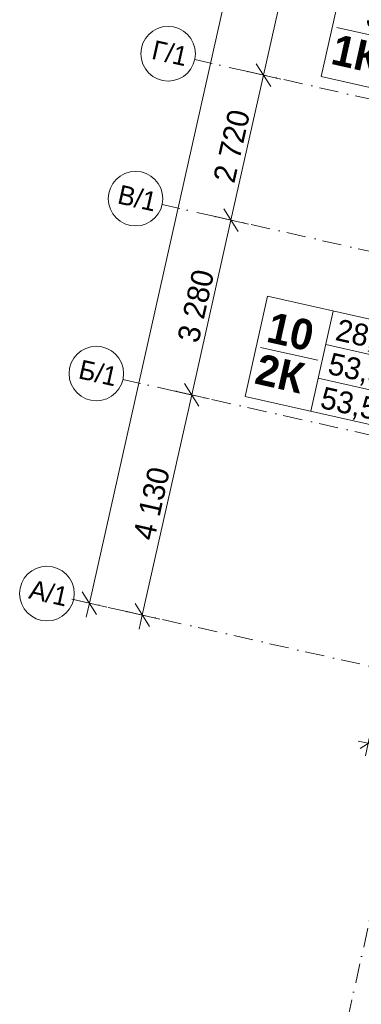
# Model space of a CAD drawing. Header units: millimetres. Extents: x -7213913 to -6930487, y 6129472 to 6354980.
# Tile 2 of 256: x -7213913 to -7207652, y 6154920 to 6172943. Entities that reach past the tile are written whole.
import ezdxf
from ezdxf.enums import TextEntityAlignment as Align

# ---------------------------------------------------------------- set-up
doc = ezdxf.new("R2010")
doc.units = ezdxf.units.MM
doc.header["$MEASUREMENT"] = 0
doc.linetypes.add('Штрихпунктирная', pattern=[670.277762, 352.777767, -176.388884, 0, -141.111112])
for name, color, linetype in [('S - квартира_маркер.АР', 7, 'Continuous'), ('АР-Чертеж-Оси_Осевые размеры.АР', 7, 'Continuous'), ('АР-Чертеж-Размеры.АР', 7, 'Continuous')]:
    doc.layers.add(name, color=color, linetype=linetype)
for name, color, linetype, lineweight in [('S - квартира_маркер.АР_Ном._пера__1', 7, 'Continuous', 0), ('АР-Чертеж-Оси_Осевые размеры.АР_Ном._пера__1', 7, 'Continuous', 0), ('АР-Чертеж-Оси_Осевые размеры.АР_Ном._пера__120', 7, 'Continuous', 0), ('АР-Чертеж-Размеры.АР_Ном._пера__1', 7, 'Continuous', 0)]:
    doc.layers.add(name, color=color, linetype=linetype, lineweight=lineweight)
doc.styles.add('РЎР“Р•РќР•Р\xa0Р\x98Р\xa0_РЎРўР\x98Р›Р¬_3', font='GOST_Common.ttf')
doc.styles.add('РЎР“Р•РќР•Р\xa0Р\x98Р\xa0_РЎРўР\x98Р›Р¬_5', font='GOTHIC.TTF')
doc.styles.add('РЎР“Р•РќР•Р\xa0Р\x98Р\xa0_РЎРўР\x98Р›Р¬_6', font='GOTHICB.TTF')
doc.styles.add('РЎР“Р•РќР•Р\xa0Р\x98Р\xa0_РЎРўР\x98Р›Р¬_7', font='isocpeur.ttf')
doc.dimstyles.new('СГЕНЕРИР_СТИЛЬ__1', dxfattribs={"dimtxt": 400, "dimasz": 332.5, "dimexe": 0.18, "dimexo": 0.0625, "dimgap": 0, "dimtad": 1, "dimdec": 0, "dimzin": 0, "dimdsep": 46, "dimtxsty": 'РЎР“Р•РќР•Р\xa0Р\x98Р\xa0_РЎРўР\x98Р›Р¬_5', "dimblk": 'ARROWHEAD_6', "dimblk1": 'ARROWHEAD_6', "dimblk2": 'ARROWHEAD_6', "dimcen": 0.09, "dimse1": 1, "dimse2": 1, "dimclrd": 7, "dimclre": 7, "dimclrt": 7, "dimazin": 0, "dimtfac": 1, "dimtdec": 4, "dimtmove": 0, "dimatfit": 3, "dimfxl": 1, "dimtolj": 1, "dimtzin": 0, "dimarcsym": 0})
doc.dimstyles.new('СГЕНЕРИР_СТИЛЬ__2', dxfattribs={"dimtxt": 400, "dimasz": 332.5, "dimexe": 0.18, "dimexo": 0.0625, "dimgap": 0, "dimtad": 1, "dimdec": 0, "dimzin": 0, "dimdsep": 46, "dimtxsty": 'РЎР“Р•РќР•Р\xa0Р\x98Р\xa0_РЎРўР\x98Р›Р¬_5', "dimblk": 'ARROWHEAD_6', "dimblk1": 'ARROWHEAD_6', "dimblk2": 'ARROWHEAD_6', "dimcen": 0.09, "dimse1": 1, "dimse2": 1, "dimclrd": 7, "dimclre": 7, "dimclrt": 7, "dimazin": 0, "dimtfac": 1, "dimtdec": 4, "dimtmove": 2, "dimatfit": 3, "dimfxl": 1, "dimtolj": 1, "dimtzin": 0, "dimarcsym": 0})
doc.dimstyles.new('СГЕНЕРИР_СТИЛЬ__5', dxfattribs={"dimtxt": 200, "dimasz": 237.5, "dimexe": 0.18, "dimexo": 0.0625, "dimgap": 0, "dimtad": 1, "dimdec": 0, "dimzin": 0, "dimdsep": 46, "dimtxsty": 'РЎР“Р•РќР•Р\xa0Р\x98Р\xa0_РЎРўР\x98Р›Р¬_3', "dimblk": 'ARROWHEAD_6', "dimblk1": 'ARROWHEAD_6', "dimblk2": 'ARROWHEAD_6', "dimcen": 0.09, "dimse1": 1, "dimse2": 1, "dimclrd": 7, "dimclre": 7, "dimclrt": 7, "dimazin": 0, "dimtfac": 1, "dimtdec": 4, "dimtmove": 0, "dimatfit": 3, "dimfxl": 1, "dimtolj": 1, "dimtzin": 0, "dimarcsym": 0})

# ---------------------------------------------------------------- blocks, each defined once
blk = doc.blocks.new('labelLabPP_FlatE34FrameRed3d[143]_1', base_point=(-7208024, 6173158))
at = {"layer": 'S - квартира_маркер.АР_Ном._пера__1', "color": 7, "linetype": 'Continuous', "lineweight": 0}
for p, q in [((-7207976, 6173739), (-7208388, 6171903)), ((-7207976, 6173739), (-7205300, 6173138)), ((-7206771, 6173468), (-7207184, 6171633)), ((-7205300, 6173138), (-7205712, 6171302)), ((-7208104, 6172803), (-7207055, 6172568)), ((-7206909, 6172853), (-7205438, 6172523)), ((-7207048, 6172238), (-7205576, 6171908)), ((-7208388, 6171903), (-7205712, 6171302))]:
    blk.add_line(p, q, dxfattribs=at)
at = {"layer": 'S - квартира_маркер.АР_Ном._пера__1', "color": 7, "lineweight": 0}
for tag, height, style, p in [('TS_FLATNUMBER', 560, 'РЎР“Р•РќР•Р\xa0Р\x98Р\xa0_РЎРўР\x98Р›Р¬_6', (-7206942, 6172957)), ('TS_LIVING_ROOM_AREA', 400, 'РЎР“Р•РќР•Р\xa0Р\x98Р\xa0_РЎРўР\x98Р›Р¬_5', (-7205401, 6172843)), ('TS_POSTFIXNUMROOMS', 560, 'РЎР“Р•РќР•Р\xa0Р\x98Р\xa0_РЎРўР\x98Р›Р¬_6', (-7207117, 6172176)), ('TS_WITHOUTBALK', 400, 'РЎР“Р•РќР•Р\xa0Р\x98Р\xa0_РЎРўР\x98Р›Р¬_5', (-7205540, 6172225)), ('TS_ALLSQUARE', 400, 'РЎР“Р•РќР•Р\xa0Р\x98Р\xa0_РЎРўР\x98Р›Р¬_5', (-7205680, 6171601))]:
    blk.add_attdef(tag, text='', height=height, rotation=347.3417, dxfattribs=dict(at, style=style)).set_placement(p, align=Align.MIDDLE_RIGHT)
blk = doc.blocks.new('labelLabPP_FlatE34FrameRed3d[144]_1', base_point=(-7209421, 6167301))
at = {"layer": 'S - квартира_маркер.АР_Ном._пера__1', "color": 7, "linetype": 'Continuous', "lineweight": 0}
for p, q in [((-7209372, 6167881), (-7209784, 6166046)), ((-7209372, 6167881), (-7206696, 6167280)), ((-7208168, 6167611), (-7208580, 6165775)), ((-7206696, 6167280), (-7207109, 6165445)), ((-7208306, 6166996), (-7206835, 6166665)), ((-7209500, 6166946), (-7208452, 6166710)), ((-7208444, 6166381), (-7206973, 6166050)), ((-7209784, 6166046), (-7207109, 6165445))]:
    blk.add_line(p, q, dxfattribs=at)
at = {"layer": 'S - квартира_маркер.АР_Ном._пера__1', "color": 7, "lineweight": 0}
for tag, height, style, p in [('TS_FLATNUMBER', 560, 'РЎР“Р•РќР•Р\xa0Р\x98Р\xa0_РЎРўР\x98Р›Р¬_6', (-7208338, 6167099)), ('TS_POSTFIXNUMROOMS', 560, 'РЎР“Р•РќР•Р\xa0Р\x98Р\xa0_РЎРўР\x98Р›Р¬_6', (-7208514, 6166326)), ('TS_LIVING_ROOM_AREA', 400, 'РЎР“Р•РќР•Р\xa0Р\x98Р\xa0_РЎРўР\x98Р›Р¬_5', (-7206798, 6166985)), ('TS_WITHOUTBALK', 400, 'РЎР“Р•РќР•Р\xa0Р\x98Р\xa0_РЎРўР\x98Р›Р¬_5', (-7206937, 6166367)), ('TS_ALLSQUARE', 400, 'РЎР“Р•РќР•Р\xa0Р\x98Р\xa0_РЎРўР\x98Р›Р¬_5', (-7207077, 6165743))]:
    blk.add_attdef(tag, text='', height=height, rotation=347.3417, dxfattribs=dict(at, style=style)).set_placement(p, align=Align.MIDDLE_RIGHT)
blk = doc.blocks.new('Стандартный Маркер Сетки[159]_1', base_point=(-7196882, 6203729))
at = {"layer": 'АР-Чертеж-Оси_Осевые размеры.АР_Ном._пера__120', "color": 7, "linetype": 'Штрихпунктирная', "lineweight": 0}
blk.add_line((-7197101, 6202753), (-7211873, 6136981), dxfattribs=at)
at = {"layer": 'АР-Чертеж-Оси_Осевые размеры.АР_Ном._пера__120', "color": 7, "lineweight": 0, "style": 'РЎР“Р•РќР•Р\xa0Р\x98Р\xa0_РЎРўР\x98Р›Р¬_7'}
blk.add_attdef('AC_MarkerText_1', text='', height=350, rotation=347.3417, dxfattribs=at).set_placement((-7212163, 6135688), align=Align.TOP_CENTER)
blk = doc.blocks.new('*D865', base_point=(-6566190, 6562678))
at = {"layer": 'АР-Чертеж-Оси_Осевые размеры.АР_Ном._пера__1', "color": 7, "linetype": 'Continuous', "lineweight": 0, "transparency": 16777216}
for p, q in [((-7210760, 6166075), (-7210041, 6169275)), ((-7210892, 6166284), (-7210628, 6165866)), ((-7210440, 6166003), (-7211080, 6166147)), ((-7211665, 6162045), (-7210760, 6166075)), ((-7211797, 6162254), (-7211533, 6161836)), ((-7211345, 6161973), (-7211985, 6162117)), ((-7211723, 6161789), (-7211665, 6162045))]:
    blk.add_line(p, q, dxfattribs=at)
at = {"layer": 'АР-Чертеж-Оси_Осевые размеры.АР_Ном._пера__1', "color": 7, "lineweight": 0, "transparency": 16777216, "insert": (-7211445, 6163390), "char_height": 400, "attachment_point": 7, "rotation": 77.3417, "style": 'РЎР“Р•РќР•Р\xa0Р\x98Р\xa0_РЎРўР\x98Р›Р¬_5'}
blk.add_mtext('\\A1;{\\pql;\\fCentury Gothic|b0|i0|c204|p0;\\W1.000000;4\xa0130}', dxfattribs=at)
blk = doc.blocks.new('ARROWHEAD_6')
at = {"color": 0, "linetype": 'Continuous', "lineweight": 0}
for p, q in [((0, 0), (-1, 0)), ((-0.5, -0.5), (0.5, 0.5))]:
    blk.add_line(p, q, dxfattribs=at)
blk = doc.blocks.new('*D867', base_point=(-6566190, 6562678))
at = {"layer": 'АР-Чертеж-Оси_Осевые размеры.АР_Ном._пера__1', "color": 7, "linetype": 'Continuous', "lineweight": 0, "transparency": 16777216}
for p, q in [((-7210041, 6169275), (-7209445, 6171929)), ((-7209721, 6169203), (-7210361, 6169347)), ((-7210174, 6169484), (-7209909, 6169066)), ((-7210760, 6166075), (-7210041, 6169275)), ((-7210892, 6166284), (-7210628, 6165866))]:
    blk.add_line(p, q, dxfattribs=at)
at = {"layer": 'АР-Чертеж-Оси_Осевые размеры.АР_Ном._пера__1', "color": 7, "lineweight": 0, "transparency": 16777216, "insert": (-7210633, 6167005), "char_height": 400, "attachment_point": 7, "rotation": 77.3417, "style": 'РЎР“Р•РќР•Р\xa0Р\x98Р\xa0_РЎРўР\x98Р›Р¬_5'}
blk.add_mtext('\\A1;{\\pql;\\fCentury Gothic|b0|i0|c204|p0;\\W1.000000;3\xa0280}', dxfattribs=at)
blk = doc.blocks.new('*D868', base_point=(-6566190, 6562678))
at = {"layer": 'АР-Чертеж-Оси_Осевые размеры.АР_Ном._пера__1', "color": 7, "linetype": 'Continuous', "lineweight": 0, "transparency": 16777216}
for p, q in [((-7209578, 6172138), (-7209313, 6171720)), ((-7210041, 6169275), (-7209445, 6171929)), ((-7209125, 6171857), (-7209765, 6172001)), ((-7210174, 6169484), (-7209909, 6169066))]:
    blk.add_line(p, q, dxfattribs=at)
at = {"layer": 'АР-Чертеж-Оси_Осевые размеры.АР_Ном._пера__1', "color": 7, "lineweight": 0, "transparency": 16777216, "insert": (-7209976, 6169932), "char_height": 400, "attachment_point": 7, "rotation": 77.3417, "style": 'РЎР“Р•РќР•Р\xa0Р\x98Р\xa0_РЎРўР\x98Р›Р¬_5'}
blk.add_mtext('\\A1;{\\pql;\\fCentury Gothic|b0|i0|c204|p0;\\W1.000000;2\xa0720}', dxfattribs=at)
blk = doc.blocks.new('*D869', base_point=(-6566190, 6562678))
at = {"layer": 'АР-Чертеж-Оси_Осевые размеры.АР_Ном._пера__1', "color": 7, "linetype": 'Continuous', "lineweight": 0, "transparency": 16777216}
for p, q in [((-7208623, 6175588), (-7207900, 6178808)), ((-7208303, 6175516), (-7208944, 6175660)), ((-7208756, 6175797), (-7208491, 6175379)), ((-7209445, 6171929), (-7208623, 6175588)), ((-7209578, 6172138), (-7209313, 6171720)), ((-7210041, 6169275), (-7209445, 6171929)), ((-7209125, 6171857), (-7209765, 6172001))]:
    blk.add_line(p, q, dxfattribs=at)
at = {"layer": 'АР-Чертеж-Оси_Осевые размеры.АР_Ном._пера__1', "color": 7, "lineweight": 0, "transparency": 16777216, "insert": (-7209267, 6173088), "char_height": 400, "attachment_point": 7, "rotation": 77.3417, "style": 'РЎР“Р•РќР•Р\xa0Р\x98Р\xa0_РЎРўР\x98Р›Р¬_5'}
blk.add_mtext('\\A1;{\\pql;\\fCentury Gothic|b0|i0|c204|p0;\\W1.000000;3\xa0750}', dxfattribs=at)
blk = doc.blocks.new('*D877', base_point=(-6566190, 6562678))
at = {"layer": 'АР-Чертеж-Оси_Осевые размеры.АР_Ном._пера__1', "color": 7, "linetype": 'Continuous', "lineweight": 0, "transparency": 16777216}
for p, q in [((-7202989, 6205216), (-7203047, 6204960)), ((-7203367, 6205031), (-7202727, 6204888)), ((-7202915, 6204750), (-7203179, 6205169)), ((-7203047, 6204960), (-7212636, 6162263)), ((-7212956, 6162335), (-7212316, 6162191)), ((-7212769, 6162472), (-7212504, 6162054)), ((-7212636, 6162263), (-7212694, 6162007))]:
    blk.add_line(p, q, dxfattribs=at)
at = {"layer": 'АР-Чертеж-Оси_Осевые размеры.АР_Ном._пера__1', "color": 7, "lineweight": 0, "transparency": 16777216, "insert": (-7207709, 6184565), "char_height": 400, "attachment_point": 7, "rotation": 77.3417, "style": 'РЎР“Р•РќР•Р\xa0Р\x98Р\xa0_РЎРўР\x98Р›Р¬_5'}
blk.add_mtext('\\A1;{\\pql;\\fCentury Gothic|b0|i0|c204|p0;\\W1.000000;43\xa0760}', dxfattribs=at)
blk = doc.blocks.new('*D910', base_point=(-6566190, 6562678))
at = {"layer": 'АР-Чертеж-Размеры.АР_Ном._пера__1', "color": 7, "linetype": 'Continuous', "lineweight": 0, "transparency": 16777216}
for p, q in [((-7207377, 6159792), (-7207676, 6159603)), ((-7207578, 6159469), (-7207475, 6159926)), ((-7207710, 6159739), (-7207527, 6159698)), ((-7207527, 6159698), (-7206229, 6159406)), ((-7206280, 6159178), (-7206178, 6159635)), ((-7206378, 6159312), (-7206080, 6159501)), ((-7206229, 6159406), (-7206046, 6159365))]:
    blk.add_line(p, q, dxfattribs=at)
at = {"layer": 'АР-Чертеж-Размеры.АР_Ном._пера__1', "color": 7, "lineweight": 0, "transparency": 16777216, "insert": (-7207160, 6159656), "char_height": 200, "attachment_point": 7, "rotation": 347.3417, "style": 'РЎР“Р•РќР•Р\xa0Р\x98Р\xa0_РЎРўР\x98Р›Р¬_3'}
blk.add_mtext('\\A1;{\\pql;\\fGOST Common|b0|i0|c204|p0;\\W1.000000;1\xa0330}', dxfattribs=at)
blk = doc.blocks.new('Стандартный Маркер Сетки[166]_1', base_point=(-7211301, 6169558))
at = {"layer": 'АР-Чертеж-Оси_Осевые размеры.АР_Ном._пера__120', "color": 7, "linetype": 'Штрихпунктирная', "lineweight": 0}
for q in [(-7211301, 6169558), (-7186225, 6163926), (-7210325, 6169339)]:
    blk.add_line((-7210325, 6169339), q, dxfattribs=at)
at = {"layer": 'АР-Чертеж-Оси_Осевые размеры.АР_Ном._пера__120', "color": 7, "linetype": 'Continuous', "lineweight": 0}
blk.add_circle((-7211789, 6169667), 500, dxfattribs=at)
at = {"layer": 'АР-Чертеж-Оси_Осевые размеры.АР_Ном._пера__120', "color": 7, "linetype": 'Штрихпунктирная', "lineweight": 0}
blk.add_point((-7210325, 6169339), dxfattribs=at)
at = {"layer": 'АР-Чертеж-Оси_Осевые размеры.АР_Ном._пера__120', "color": 7, "lineweight": 0, "style": 'РЎР“Р•РќР•Р\xa0Р\x98Р\xa0_РЎРўР\x98Р›Р¬_5'}
blk.add_attdef('AC_MarkerText_1', text='', height=350, rotation=347.3417, dxfattribs=at).set_placement((-7211719, 6169849), align=Align.TOP_CENTER)
blk = doc.blocks.new('Стандартный Маркер Сетки[168]_1', base_point=(-7210705, 6172212))
at = {"layer": 'АР-Чертеж-Оси_Осевые размеры.АР_Ном._пера__120', "color": 7, "linetype": 'Штрихпунктирная', "lineweight": 0}
for q in [(-7210705, 6172212), (-7185629, 6166580), (-7209729, 6171993)]:
    blk.add_line((-7209729, 6171993), q, dxfattribs=at)
at = {"layer": 'АР-Чертеж-Оси_Осевые размеры.АР_Ном._пера__120', "color": 7, "linetype": 'Continuous', "lineweight": 0}
blk.add_circle((-7211193, 6172321), 500, dxfattribs=at)
at = {"layer": 'АР-Чертеж-Оси_Осевые размеры.АР_Ном._пера__120', "color": 7, "linetype": 'Штрихпунктирная', "lineweight": 0}
blk.add_point((-7209729, 6171993), dxfattribs=at)
at = {"layer": 'АР-Чертеж-Оси_Осевые размеры.АР_Ном._пера__120', "color": 7, "lineweight": 0, "style": 'РЎР“Р•РќР•Р\xa0Р\x98Р\xa0_РЎРўР\x98Р›Р¬_5'}
blk.add_attdef('AC_MarkerText_1', text='', height=350, rotation=347.3417, dxfattribs=at).set_placement((-7211123, 6172502), align=Align.TOP_CENTER)
blk = doc.blocks.new('Стандартный Маркер Сетки[171]_1', base_point=(-7212925, 6162328))
at = {"layer": 'АР-Чертеж-Оси_Осевые размеры.АР_Ном._пера__120', "color": 7, "linetype": 'Штрихпунктирная', "lineweight": 0}
for q in [(-7212925, 6162328), (-7187849, 6156696), (-7211949, 6162109)]:
    blk.add_line((-7211949, 6162109), q, dxfattribs=at)
at = {"layer": 'АР-Чертеж-Оси_Осевые размеры.АР_Ном._пера__120', "color": 7, "linetype": 'Continuous', "lineweight": 0}
blk.add_circle((-7213413, 6162438), 500, dxfattribs=at)
at = {"layer": 'АР-Чертеж-Оси_Осевые размеры.АР_Ном._пера__120', "color": 7, "linetype": 'Штрихпунктирная', "lineweight": 0}
blk.add_point((-7211949, 6162109), dxfattribs=at)
at = {"layer": 'АР-Чертеж-Оси_Осевые размеры.АР_Ном._пера__120', "color": 7, "lineweight": 0, "style": 'РЎР“Р•РќР•Р\xa0Р\x98Р\xa0_РЎРўР\x98Р›Р¬_5'}
blk.add_attdef('AC_MarkerText_1', text='', height=350, rotation=347.3417, dxfattribs=at).set_placement((-7213343, 6162619), align=Align.TOP_CENTER)
blk = doc.blocks.new('Стандартный Маркер Сетки[172]_1', base_point=(-7212020, 6166358))
at = {"layer": 'АР-Чертеж-Оси_Осевые размеры.АР_Ном._пера__120', "color": 7, "linetype": 'Штрихпунктирная', "lineweight": 0}
for q in [(-7212020, 6166358), (-7186944, 6160726)]:
    blk.add_line((-7211044, 6166138), q, dxfattribs=at)
at = {"layer": 'АР-Чертеж-Оси_Осевые размеры.АР_Ном._пера__120', "color": 7, "linetype": 'Continuous', "lineweight": 0}
blk.add_circle((-7212508, 6166467), 500, dxfattribs=at)
at = {"layer": 'АР-Чертеж-Оси_Осевые размеры.АР_Ном._пера__120', "color": 7, "linetype": 'Штрихпунктирная', "lineweight": 0}
blk.add_point((-7211044, 6166138), dxfattribs=at)
blk.add_point((-7211044, 6166138), dxfattribs=at)
at = {"layer": 'АР-Чертеж-Оси_Осевые размеры.АР_Ном._пера__120', "color": 7, "lineweight": 0, "style": 'РЎР“Р•РќР•Р\xa0Р\x98Р\xa0_РЎРўР\x98Р›Р¬_5'}
blk.add_attdef('AC_MarkerText_1', text='', height=350, rotation=347.3417, dxfattribs=at).set_placement((-7212438, 6166648), align=Align.TOP_CENTER)
blk = doc.blocks.new('Стандартный Маркер Сетки[208]_1', base_point=(-7212925, 6162328))
at = {"layer": 'АР-Чертеж-Оси_Осевые размеры.АР_Ном._пера__120', "color": 7, "linetype": 'Штрихпунктирная', "lineweight": 0}
for q in [(-7212925, 6162328), (-7187849, 6156696), (-7211949, 6162109)]:
    blk.add_line((-7211949, 6162109), q, dxfattribs=at)
at = {"layer": 'АР-Чертеж-Оси_Осевые размеры.АР_Ном._пера__120', "color": 7, "linetype": 'Continuous', "lineweight": 0}
blk.add_circle((-7213413, 6162438), 500, dxfattribs=at)
at = {"layer": 'АР-Чертеж-Оси_Осевые размеры.АР_Ном._пера__120', "color": 7, "linetype": 'Штрихпунктирная', "lineweight": 0}
blk.add_point((-7211949, 6162109), dxfattribs=at)
at = {"layer": 'АР-Чертеж-Оси_Осевые размеры.АР_Ном._пера__120', "color": 7, "lineweight": 0, "style": 'РЎР“Р•РќР•Р\xa0Р\x98Р\xa0_РЎРўР\x98Р›Р¬_5'}
blk.add_attdef('AC_MarkerText_1', text='', height=350, rotation=347.3417, dxfattribs=at).set_placement((-7213343, 6162619), align=Align.TOP_CENTER)
blk = doc.blocks.new('Стандартный Маркер Сетки[214]_1', base_point=(-7211301, 6169558))
at = {"layer": 'АР-Чертеж-Оси_Осевые размеры.АР_Ном._пера__120', "color": 7, "linetype": 'Штрихпунктирная', "lineweight": 0}
for q in [(-7211301, 6169558), (-7186225, 6163926), (-7210325, 6169339)]:
    blk.add_line((-7210325, 6169339), q, dxfattribs=at)
at = {"layer": 'АР-Чертеж-Оси_Осевые размеры.АР_Ном._пера__120', "color": 7, "linetype": 'Continuous', "lineweight": 0}
blk.add_circle((-7211789, 6169667), 500, dxfattribs=at)
at = {"layer": 'АР-Чертеж-Оси_Осевые размеры.АР_Ном._пера__120', "color": 7, "linetype": 'Штрихпунктирная', "lineweight": 0}
blk.add_point((-7210325, 6169339), dxfattribs=at)
at = {"layer": 'АР-Чертеж-Оси_Осевые размеры.АР_Ном._пера__120', "color": 7, "lineweight": 0, "style": 'РЎР“Р•РќР•Р\xa0Р\x98Р\xa0_РЎРўР\x98Р›Р¬_5'}
blk.add_attdef('AC_MarkerText_1', text='', height=350, rotation=347.3417, dxfattribs=at).set_placement((-7211719, 6169849), align=Align.TOP_CENTER)
blk = doc.blocks.new('Стандартный Маркер Сетки[216]_1', base_point=(-7210705, 6172212))
at = {"layer": 'АР-Чертеж-Оси_Осевые размеры.АР_Ном._пера__120', "color": 7, "linetype": 'Штрихпунктирная', "lineweight": 0}
for q in [(-7210705, 6172212), (-7185629, 6166580), (-7209729, 6171993)]:
    blk.add_line((-7209729, 6171993), q, dxfattribs=at)
at = {"layer": 'АР-Чертеж-Оси_Осевые размеры.АР_Ном._пера__120', "color": 7, "linetype": 'Continuous', "lineweight": 0}
blk.add_circle((-7211193, 6172321), 500, dxfattribs=at)
at = {"layer": 'АР-Чертеж-Оси_Осевые размеры.АР_Ном._пера__120', "color": 7, "linetype": 'Штрихпунктирная', "lineweight": 0}
blk.add_point((-7209729, 6171993), dxfattribs=at)
at = {"layer": 'АР-Чертеж-Оси_Осевые размеры.АР_Ном._пера__120', "color": 7, "lineweight": 0, "style": 'РЎР“Р•РќР•Р\xa0Р\x98Р\xa0_РЎРўР\x98Р›Р¬_5'}
blk.add_attdef('AC_MarkerText_1', text='', height=350, rotation=347.3417, dxfattribs=at).set_placement((-7211123, 6172502), align=Align.TOP_CENTER)
blk = doc.blocks.new('Стандартный Маркер Сетки[219]_1', base_point=(-7212925, 6162328))
at = {"layer": 'АР-Чертеж-Оси_Осевые размеры.АР_Ном._пера__120', "color": 7, "linetype": 'Штрихпунктирная', "lineweight": 0}
for q in [(-7212925, 6162328), (-7187849, 6156696), (-7211949, 6162109)]:
    blk.add_line((-7211949, 6162109), q, dxfattribs=at)
at = {"layer": 'АР-Чертеж-Оси_Осевые размеры.АР_Ном._пера__120', "color": 7, "linetype": 'Continuous', "lineweight": 0}
blk.add_circle((-7213413, 6162438), 500, dxfattribs=at)
at = {"layer": 'АР-Чертеж-Оси_Осевые размеры.АР_Ном._пера__120', "color": 7, "linetype": 'Штрихпунктирная', "lineweight": 0}
blk.add_point((-7211949, 6162109), dxfattribs=at)
at = {"layer": 'АР-Чертеж-Оси_Осевые размеры.АР_Ном._пера__120', "color": 7, "lineweight": 0, "style": 'РЎР“Р•РќР•Р\xa0Р\x98Р\xa0_РЎРўР\x98Р›Р¬_5'}
blk.add_attdef('AC_MarkerText_1', text='', height=350, rotation=347.3417, dxfattribs=at).set_placement((-7213343, 6162619), align=Align.TOP_CENTER)
blk = doc.blocks.new('Стандартный Маркер Сетки[220]_1', base_point=(-7212020, 6166358))
at = {"layer": 'АР-Чертеж-Оси_Осевые размеры.АР_Ном._пера__120', "color": 7, "linetype": 'Штрихпунктирная', "lineweight": 0}
for q in [(-7212020, 6166358), (-7186944, 6160726)]:
    blk.add_line((-7211044, 6166138), q, dxfattribs=at)
at = {"layer": 'АР-Чертеж-Оси_Осевые размеры.АР_Ном._пера__120', "color": 7, "linetype": 'Continuous', "lineweight": 0}
blk.add_circle((-7212508, 6166467), 500, dxfattribs=at)
at = {"layer": 'АР-Чертеж-Оси_Осевые размеры.АР_Ном._пера__120', "color": 7, "linetype": 'Штрихпунктирная', "lineweight": 0}
blk.add_point((-7211044, 6166138), dxfattribs=at)
blk.add_point((-7211044, 6166138), dxfattribs=at)
at = {"layer": 'АР-Чертеж-Оси_Осевые размеры.АР_Ном._пера__120', "color": 7, "lineweight": 0, "style": 'РЎР“Р•РќР•Р\xa0Р\x98Р\xa0_РЎРўР\x98Р›Р¬_5'}
blk.add_attdef('AC_MarkerText_1', text='', height=350, rotation=347.3417, dxfattribs=at).set_placement((-7212438, 6166648), align=Align.TOP_CENTER)
blk = doc.blocks.new('Стандартный Маркер Сетки[228]_1', base_point=(-7212925, 6162328))
at = {"layer": 'АР-Чертеж-Оси_Осевые размеры.АР_Ном._пера__120', "color": 7, "linetype": 'Штрихпунктирная', "lineweight": 0}
for q in [(-7212925, 6162328), (-7187849, 6156696), (-7211949, 6162109)]:
    blk.add_line((-7211949, 6162109), q, dxfattribs=at)
at = {"layer": 'АР-Чертеж-Оси_Осевые размеры.АР_Ном._пера__120', "color": 7, "linetype": 'Continuous', "lineweight": 0}
blk.add_circle((-7213413, 6162438), 500, dxfattribs=at)
at = {"layer": 'АР-Чертеж-Оси_Осевые размеры.АР_Ном._пера__120', "color": 7, "linetype": 'Штрихпунктирная', "lineweight": 0}
blk.add_point((-7211949, 6162109), dxfattribs=at)
at = {"layer": 'АР-Чертеж-Оси_Осевые размеры.АР_Ном._пера__120', "color": 7, "lineweight": 0, "style": 'РЎР“Р•РќР•Р\xa0Р\x98Р\xa0_РЎРўР\x98Р›Р¬_5'}
blk.add_attdef('AC_MarkerText_1', text='', height=350, rotation=347.3417, dxfattribs=at).set_placement((-7213343, 6162619), align=Align.TOP_CENTER)

msp = doc.modelspace()

# ---------------------------------------------------------------- block references
at = {"layer": 'S - квартира_маркер.АР', "color": 104, "linetype": 'Continuous', "lineweight": 15, "true_color": 0x029e21}
for name, p, values in [('labelLabPP_FlatE34FrameRed3d[143]_1', (-7208023.9, 6173158.2), {'TS_POSTFIXNUMROOMS': '1К ', 'TS_FLATNUMBER': ' 9 ', 'TS_LIVING_ROOM_AREA': '13,11', 'TS_WITHOUTBALK': '40,79', 'TS_ALLSQUARE': '40,79'}), ('labelLabPP_FlatE34FrameRed3d[144]_1', (-7209420.5, 6167300.6), {'TS_POSTFIXNUMROOMS': '2К ', 'TS_FLATNUMBER': '10 ', 'TS_LIVING_ROOM_AREA': '28,10', 'TS_WITHOUTBALK': '53,56', 'TS_ALLSQUARE': '53,56'})]:
    msp.add_blockref(name, p, dxfattribs=at).add_auto_attribs(values)
at = {"layer": 'АР-Чертеж-Оси_Осевые размеры.АР', "color": 8, "linetype": 'Continuous', "lineweight": 15}
msp.add_blockref('Стандартный Маркер Сетки[159]_1', (-7196881.6, 6203728.6), dxfattribs=at)
for name, p, values in [('Стандартный Маркер Сетки[168]_1', (-7210705, 6172211.8), {'AC_MarkerText_1': 'Г/1'}), ('Стандартный Маркер Сетки[216]_1', (-7210705, 6172211.8), {'AC_MarkerText_1': 'Г/1'}), ('Стандартный Маркер Сетки[166]_1', (-7211301, 6169557.9), {'AC_MarkerText_1': 'В/1'}), ('Стандартный Маркер Сетки[214]_1', (-7211301, 6169557.9), {'AC_MarkerText_1': 'В/1'}), ('Стандартный Маркер Сетки[172]_1', (-7212019.8, 6166357.6), {'AC_MarkerText_1': 'Б/1'}), ('Стандартный Маркер Сетки[220]_1', (-7212019.8, 6166357.6), {'AC_MarkerText_1': 'Б/1'}), ('Стандартный Маркер Сетки[171]_1', (-7212924.8, 6162328), {'AC_MarkerText_1': 'А/1'}), ('Стандартный Маркер Сетки[208]_1', (-7212924.8, 6162328), {'AC_MarkerText_1': 'А/1'}), ('Стандартный Маркер Сетки[219]_1', (-7212924.8, 6162328), {'AC_MarkerText_1': 'А/1'}), ('Стандартный Маркер Сетки[228]_1', (-7212924.8, 6162328), {'AC_MarkerText_1': 'А/1'})]:
    msp.add_blockref(name, p, dxfattribs=at).add_auto_attribs(values)

# ---------------------------------------------------------------- dimensions: what is measured, and where the dimension line sits
at = {"layer": 'АР-Чертеж-Оси_Осевые размеры.АР', "color": 7, "linetype": 'Continuous', "lineweight": 0}
for base, p1, p2, angle, dimstyle, picture, middle in [((-7212636.3, 6162263.2), (-7203353.8, 6205028.5), (-7212924.8, 6162328), 257.34172, 'СГЕНЕРИР_СТИЛЬ__2', '*D877', (-7207720.9, 6185426.5)), ((-7208623.4, 6175587.7), (-7210705, 6172211.8), (-7209883.2, 6175870.7), 77.34172, 'СГЕНЕРИР_СТИЛЬ__1', '*D869', (-7209311.6, 6173801.3)), ((-7209445.2, 6171928.8), (-7211301, 6169557.9), (-7210705, 6172211.8), 77.34172, 'СГЕНЕРИР_СТИЛЬ__1', '*D868', (-7210020.5, 6170645)), ((-7210041.2, 6169274.9), (-7212019.8, 6166357.6), (-7211301, 6169557.9), 77.34172, 'СГЕНЕРИР_СТИЛЬ__1', '*D867', (-7210677.9, 6167717.9)), ((-7210760, 6166074.6), (-7212924.8, 6162328), (-7212019.8, 6166357.6), 77.34172, 'СГЕНЕРИР_СТИЛЬ__1', '*D865', (-7211489.8, 6164102.9))]:
    dim = msp.add_linear_dim(base=base, p1=p1, p2=p2, angle=angle, dimstyle=dimstyle, dxfattribs=at)
    dim.commit()
    dim.dimension.update_dxf_attribs({"geometry": picture, "text_midpoint": middle, "dimtype": 160, "text_rotation": 77.34172})
at = {"layer": 'АР-Чертеж-Размеры.АР', "color": 7, "linetype": 'Continuous', "lineweight": 0}
dim = msp.add_linear_dim(base=(-7206229, 6159406.2), p1=(-7207497.7, 6159827), p2=(-7206171.7, 6159661.1), angle=347.34172, dimstyle='СГЕНЕРИР_СТИЛЬ__5', dxfattribs=at)
dim.commit()
dim.dimension.update_dxf_attribs({"geometry": '*D910', "text_midpoint": (-7206802.9, 6159678.6), "dimtype": 160, "text_rotation": 347.34172})

doc.saveas('drawing.dxf')
